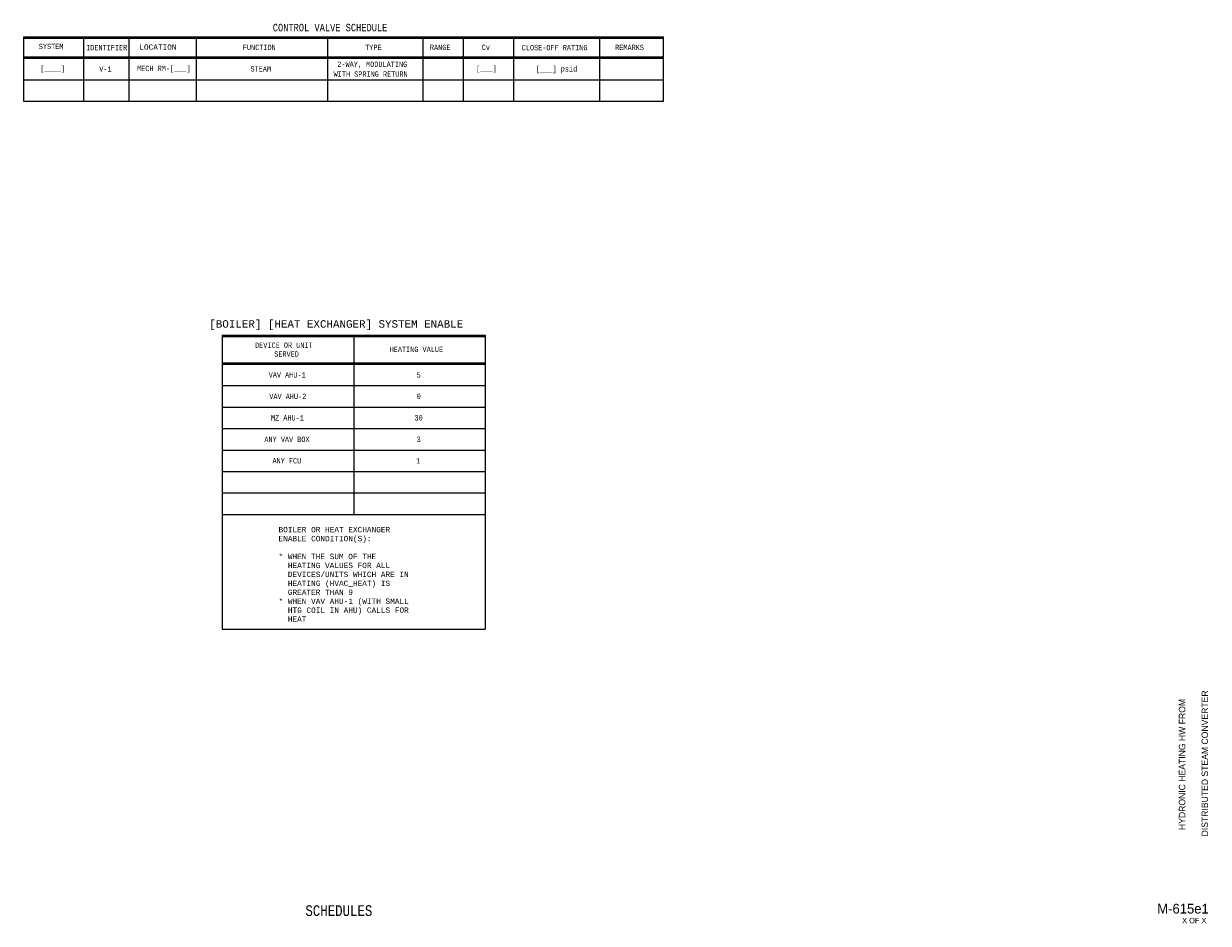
# Model space of a CAD drawing. Header units: inches. Extents: x 10.1 to 32.1, y 0.4 to 17.2.
import ezdxf
from ezdxf.enums import TextEntityAlignment as Align

# ---------------------------------------------------------------- set-up
doc = ezdxf.new("R2010")
doc.units = ezdxf.units.IN
doc.header["$MEASUREMENT"] = 0
for name, color, linetype, lineweight in [('G-ANNO-DATA', 7, 'Continuous', 0), ('M-ANNO-TEXT', 2, 'Continuous', 30), ('M-DIAG-GRPH', 6, 'Continuous', 13)]:
    doc.layers.add(name, color=color, linetype=linetype, lineweight=lineweight)
doc.styles.add('CONTROLTXT', font='monotxt.shx')
doc.styles.add('Style-LOW_RES_FILLED', font='LOW_RES_FILLED.shx')

msp = doc.modelspace()

# ---------------------------------------------------------------- linework, layer by layer
at = {"layer": 'M-DIAG-GRPH'}
for p, q in [((10.096, 16.948), (10.096, 15.748)), ((10.096, 16.923), (11.23, 16.923)), ((11.198, 16.948), (22.008, 16.948)), ((11.207, 16.948), (11.207, 15.748)), ((11.211, 16.923), (22.008, 16.923)), ((12.056, 16.948), (12.056, 15.748)), ((13.305, 16.948), (13.305, 15.748)), ((15.752, 16.948), (15.752, 15.748)), ((17.525, 16.948), (17.525, 15.748)), ((18.275, 16.948), (18.275, 15.748)), ((19.214, 16.948), (19.214, 15.748)), ((20.815, 16.948), (20.815, 15.748)), ((22.005, 15.748), (22.008, 16.948)), ((10.096, 16.573), (22.007, 16.573)), ((10.096, 16.548), (22.007, 16.548)), ((10.096, 16.148), (22.006, 16.148)), ((10.096, 15.748), (22.005, 15.748)), ((13.793, 11.391), (13.793, 5.914)), ((13.793, 11.391), (18.686, 11.391)), ((13.793, 11.366), (18.686, 11.366)), ((16.24, 11.391), (16.24, 8.049)), ((18.686, 11.391), (18.686, 5.914)), ((13.793, 10.874), (18.686, 10.874)), ((13.793, 10.849), (18.686, 10.849)), ((13.793, 10.449), (18.686, 10.449)), ((13.793, 10.049), (18.686, 10.049)), ((13.793, 9.649), (18.686, 9.649)), ((13.793, 9.249), (18.686, 9.249)), ((13.793, 8.849), (18.686, 8.849)), ((13.793, 8.449), (18.686, 8.449)), ((13.793, 8.049), (18.686, 8.049)), ((13.793, 5.914), (18.686, 5.914))]:
    msp.add_line(p, q, dxfattribs=at)
at = {"layer": 'M-DIAG-GRPH', "flags": 128}
msp.add_lwpolyline([(10.096, 16.948), (11.217, 16.948)], dxfattribs=at)

# ---------------------------------------------------------------- texts
at = {"layer": 'G-ANNO-DATA', "color": 7, "linetype": 'Continuous', "lineweight": 0, "style": 'Style-LOW_RES_FILLED'}
for s, p in [('DISTRIBUTED STEAM CONVERTER', (32.08, 3.412)), ('HYDRONIC HEATING HW FROM', (31.657, 3.392))]:
    msp.add_text(s, height=0.12, rotation=90, dxfattribs=at).set_placement(p, align=Align.MIDDLE_CENTER)
msp.add_text('M-615e1', height=0.1815, dxfattribs=at).set_placement((31.675, 0.706), align=Align.MIDDLE_CENTER)
msp.add_text('X OF X', height=0.1, dxfattribs=at).set_placement((31.658, 0.535), align=Align.TOP_LEFT)
at = {"layer": 'M-ANNO-TEXT', "style": 'CONTROLTXT', "width": 0.8}
msp.add_text('CONTROL VALVE SCHEDULE', height=0.14, dxfattribs=at).set_placement((15.799, 17.048), align=Align.CENTER)
for s, p in [('SYSTEM', (10.607, 16.768)), ('IDENTIFIER', (11.642, 16.746)), ('FUNCTION', (14.481, 16.749)), ('TYPE', (16.605, 16.749)), ('RANGE', (17.849, 16.749)), ('Cv', (18.698, 16.75)), ('CLOSE-OFF RATING', (19.978, 16.745)), ('REMARKS', (21.373, 16.749)), ('[____]', (10.636, 16.357)), ('V-1', (11.618, 16.349)), ('MECH RM-[___]', (12.705, 16.357)), ('STEAM', (14.508, 16.349)), ('2-WAY, MODULATING', (16.584, 16.435)), ('[___]', (18.71, 16.357)), ('[___] psid', (20.016, 16.35)), ('WITH SPRING RETURN', (16.554, 16.252)), ('DEVICE OR UNIT', (14.939, 11.202)), ('SERVED', (14.989, 11.038)), ('HEATING VALUE', (17.405, 11.126)), ('VAV AHU-1', (15.001, 10.649)), ('5', (17.449, 10.649)), ('VAV AHU-2', (15.012, 10.249)), ('0', (17.449, 10.249)), ('MZ AHU-1', (15.005, 9.849)), ('30', (17.446, 9.849)), ('ANY VAV BOX', (14.997, 9.449)), ('3', (17.448, 9.449)), ('ANY FCU', (14.995, 9.049)), ('1', (17.438, 9.049))]:
    msp.add_text(s, height=0.1, dxfattribs=at).set_placement(p, align=Align.MIDDLE_CENTER)
at = {"layer": 'M-ANNO-TEXT', "style": 'CONTROLTXT'}
msp.add_text('[BOILER] [HEAT EXCHANGER] SYSTEM ENABLE', height=0.14, dxfattribs=at).set_placement((15.914, 11.528), align=Align.CENTER)
at = {"layer": 'M-ANNO-TEXT', "linetype": 'Continuous', "style": 'CONTROLTXT', "width": 0.8}
msp.add_text('SCHEDULES', height=0.2, dxfattribs=at).set_placement((15.963, 0.57), align=Align.CENTER)
at = {"layer": 'M-ANNO-TEXT', "char_height": 0.1, "style": 'CONTROLTXT'}
for s, insert, width, attachment_point in [('LOCATION', (12.595, 16.754), 0.8, 5), ('BOILER OR HEAT EXCHANGER \\PENABLE CONDITION(S):\\P\\P* WHEN THE SUM OF THE  \\P  HEATING VALUES FOR ALL\\P  DEVICES/UNITS WHICH ARE IN\\P  HEATING (HVAC_HEAT) IS\\P  GREATER THAN 9\\P* WHEN VAV AHU-1 (WITH SMALL\\P  HTG COIL IN AHU) CALLS FOR\\P  HEAT', (14.84, 7.817), 2.8314, 1)]:
    msp.add_mtext(s, dxfattribs=dict(at, insert=insert, width=width, attachment_point=attachment_point))

doc.saveas('drawing.dxf')
